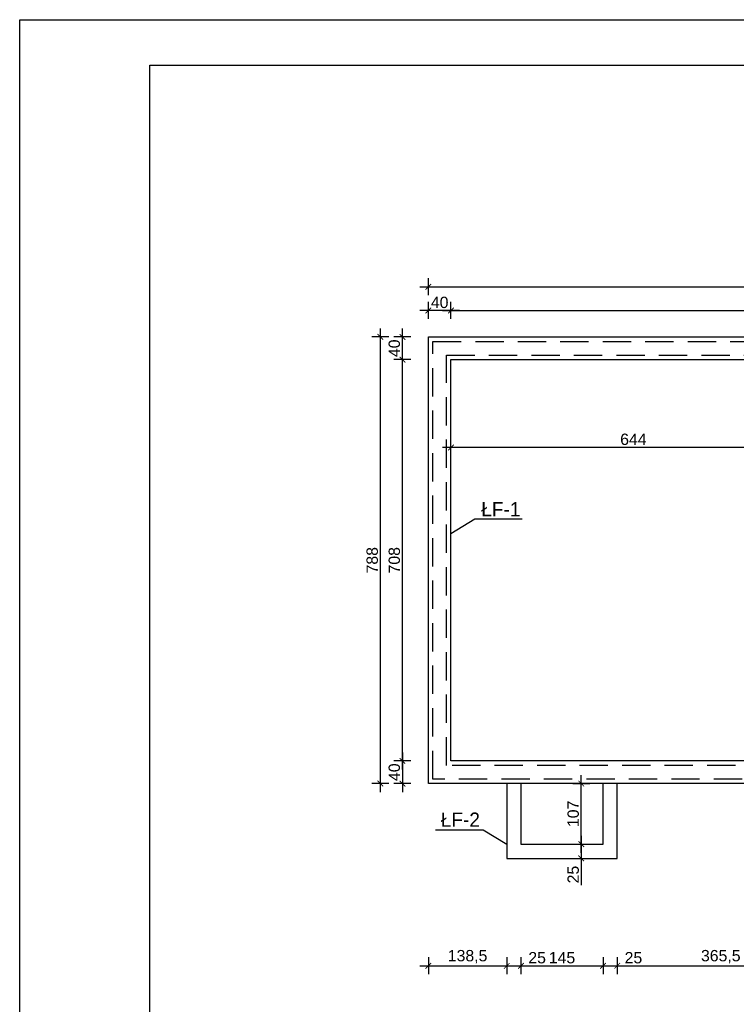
# Model space of a CAD drawing. Header units: millimetres. Extents: x 6502 to 11629, y -14550 to -11580.
# Tile 2 of 4: x 6502 to 7767, y -13317 to -11580. Entities that reach past the tile are written whole.
import ezdxf

# ---------------------------------------------------------------- set-up
doc = ezdxf.new("R2010")
doc.units = ezdxf.units.MM
doc.header["$LTSCALE"] = 100
doc.header["$MEASUREMENT"] = 0
doc.linetypes.add('DASHED', pattern=[0.75, 0.5, -0.25])
for name, color, linetype in [('! wymiarowanie', 1, 'Continuous'), ('Warstwa 2', 4, 'Continuous'), ('Warstwa1', 1, 'Continuous'), ('Warstwa4', 4, 'Continuous'), ('WENTYLACJAPRZER', 1, 'DASHED'), ('WYMIARY', 1, 'Continuous')]:
    doc.layers.add(name, color=color, linetype=linetype)
doc.styles.add('MtX_Arial', font='txt')
doc.styles.add('styl1', font='ARIAL.TTF', dxfattribs={"height": 20})
doc.dimstyles.new('2222', dxfattribs={"dimtxt": 20, "dimasz": 10, "dimexe": 15, "dimexo": 15, "dimgap": 4, "dimtad": 1, "dimtxsty": 'styl1', "dimblk": 'ARCHTICK', "dimcen": 2.5, "dimdle": 15, "dimclrd": 1, "dimclre": 1, "dimclrt": 4, "dimadec": 0, "dimazin": 0, "dimtfac": 1, "dimtmove": 0, "dimatfit": 3, "dimldrblk": 'ARCHTICK', "dimfxl": 15, "dimfxlon": 1, "dimlwd": 25, "dimlwe": 25, "dimarcsym": 0})

# ---------------------------------------------------------------- blocks, each defined once
blk = doc.blocks.new('_ArchTick')
at = {"layer": 'Warstwa1', "color": 0, "const_width": 0.15}
blk.add_lwpolyline([(-0.5, -0.5), (0.5, 0.5)], dxfattribs=at)
blk = doc.blocks.new('*D597')
at = {"layer": 'Defpoints', "color": 0, "linetype": 'ByBlock'}
for p in [(7281.2, -12887.9), (7178, -12927.9), (7281.2, -12927.9)]:
    blk.add_point(p, dxfattribs=at)
at = {"layer": 'WYMIARY', "color": 1, "linetype": 'ByBlock', "lineweight": 25}
for p, q in [((7178, -12872.9), (7178, -12942.9)), ((7193, -12887.9), (7163, -12887.9)), ((7193, -12927.9), (7163, -12927.9))]:
    blk.add_line(p, q, dxfattribs=at)
at = {"layer": 'WYMIARY', "color": 1, "linetype": 'ByBlock', "lineweight": 25, "xscale": 10, "yscale": 10, "zscale": 10}
for p, rotation in [((7178, -12887.9), 90), ((7178, -12927.9), 270)]:
    blk.add_blockref('_ArchTick', p, dxfattribs=dict(at, rotation=rotation))
at = {"layer": 'WYMIARY', "color": 4, "linetype": 'ByBlock', "insert": (7163.7, -12907.9), "char_height": 20, "attachment_point": 5, "rotation": 90, "style": 'styl1'}
blk.add_mtext('40', dxfattribs=at)
blk = doc.blocks.new('*D598')
at = {"layer": 'Defpoints', "color": 0, "linetype": 'ByBlock'}
for p in [(7178, -12179.9), (7290.2, -12179.9), (7290.2, -12887.9)]:
    blk.add_point(p, dxfattribs=at)
at = {"layer": 'WYMIARY', "color": 1, "linetype": 'ByBlock', "lineweight": 25}
for p, q in [((7178, -12902.9), (7178, -12164.9)), ((7193, -12179.9), (7163, -12179.9)), ((7193, -12887.9), (7163, -12887.9))]:
    blk.add_line(p, q, dxfattribs=at)
at = {"layer": 'WYMIARY', "color": 1, "linetype": 'ByBlock', "lineweight": 25, "xscale": 10, "yscale": 10, "zscale": 10}
for p, rotation in [((7178, -12179.9), 90), ((7178, -12887.9), 270)]:
    blk.add_blockref('_ArchTick', p, dxfattribs=dict(at, rotation=rotation))
at = {"layer": 'WYMIARY', "color": 4, "linetype": 'ByBlock', "insert": (7163.7, -12533.9), "char_height": 20, "attachment_point": 5, "rotation": 90, "style": 'styl1'}
blk.add_mtext('708', dxfattribs=at)
blk = doc.blocks.new('*D599')
at = {"layer": 'Defpoints', "color": 0, "linetype": 'ByBlock'}
for p in [(7178, -12139.9), (7286.8, -12139.9), (7286.8, -12179.9)]:
    blk.add_point(p, dxfattribs=at)
at = {"layer": 'WYMIARY', "color": 1, "linetype": 'ByBlock', "lineweight": 25}
for p, q in [((7178, -12194.9), (7178, -12124.9)), ((7193, -12139.9), (7163, -12139.9)), ((7193, -12179.9), (7163, -12179.9))]:
    blk.add_line(p, q, dxfattribs=at)
at = {"layer": 'WYMIARY', "color": 1, "linetype": 'ByBlock', "lineweight": 25, "xscale": 10, "yscale": 10, "zscale": 10}
for p, rotation in [((7178, -12139.9), 90), ((7178, -12179.9), 270)]:
    blk.add_blockref('_ArchTick', p, dxfattribs=dict(at, rotation=rotation))
at = {"layer": 'WYMIARY', "color": 4, "linetype": 'ByBlock', "insert": (7163.7, -12159.9), "char_height": 20, "attachment_point": 5, "rotation": 90, "style": 'styl1'}
blk.add_mtext('40', dxfattribs=at)
blk = doc.blocks.new('*D600')
at = {"layer": 'Defpoints', "color": 0, "linetype": 'ByBlock'}
for p in [(7139, -12139.9), (7223.7, -12139.9), (7223.7, -12927.9)]:
    blk.add_point(p, dxfattribs=at)
at = {"layer": 'WYMIARY', "color": 1, "linetype": 'ByBlock', "lineweight": 25}
for p, q in [((7139, -12942.9), (7139, -12124.9)), ((7154, -12139.9), (7124, -12139.9)), ((7154, -12927.9), (7124, -12927.9))]:
    blk.add_line(p, q, dxfattribs=at)
at = {"layer": 'WYMIARY', "color": 1, "linetype": 'ByBlock', "lineweight": 25, "xscale": 10, "yscale": 10, "zscale": 10}
for p, rotation in [((7139, -12139.9), 90), ((7139, -12927.9), 270)]:
    blk.add_blockref('_ArchTick', p, dxfattribs=dict(at, rotation=rotation))
at = {"layer": 'WYMIARY', "color": 4, "linetype": 'ByBlock', "insert": (7124.7, -12533.9), "char_height": 20, "attachment_point": 5, "rotation": 90, "style": 'styl1'}
blk.add_mtext('788', dxfattribs=at)
blk = doc.blocks.new('*D601')
at = {"layer": 'Defpoints', "color": 0, "linetype": 'ByBlock'}
for p in [(7223.7, -12093.2), (7223.7, -12200.2), (7263.7, -12200.2)]:
    blk.add_point(p, dxfattribs=at)
at = {"layer": 'WYMIARY', "color": 1, "linetype": 'ByBlock', "lineweight": 25}
for p, q in [((7223.7, -12108.2), (7223.7, -12078.2)), ((7263.7, -12108.2), (7263.7, -12078.2)), ((7278.7, -12093.2), (7208.7, -12093.2))]:
    blk.add_line(p, q, dxfattribs=at)
at = {"layer": 'WYMIARY', "color": 1, "linetype": 'ByBlock', "lineweight": 25, "xscale": 10, "yscale": 10, "zscale": 10, "rotation": 180}
blk.add_blockref('_ArchTick', (7223.7, -12093.2), dxfattribs=at)
at = {"layer": 'WYMIARY', "color": 1, "linetype": 'ByBlock', "lineweight": 25, "xscale": 10, "yscale": 10, "zscale": 10}
blk.add_blockref('_ArchTick', (7263.7, -12093.2), dxfattribs=at)
at = {"layer": 'WYMIARY', "color": 4, "linetype": 'ByBlock', "insert": (7243.7, -12079), "char_height": 20, "attachment_point": 5, "style": 'styl1'}
blk.add_mtext('40', dxfattribs=at)
blk = doc.blocks.new('*D602')
at = {"layer": 'Defpoints', "color": 0, "linetype": 'ByBlock'}
for p in [(8945.7, -12093.2), (7263.7, -12179.9), (8945.7, -12179.9)]:
    blk.add_point(p, dxfattribs=at)
at = {"layer": 'WYMIARY', "color": 1, "linetype": 'ByBlock', "lineweight": 25}
for p, q in [((7263.7, -12108.2), (7263.7, -12078.2)), ((8945.7, -12108.2), (8945.7, -12078.2)), ((7248.7, -12093.2), (8960.7, -12093.2))]:
    blk.add_line(p, q, dxfattribs=at)
at = {"layer": 'WYMIARY', "color": 1, "linetype": 'ByBlock', "lineweight": 25, "xscale": 10, "yscale": 10, "zscale": 10, "rotation": 180}
blk.add_blockref('_ArchTick', (7263.7, -12093.2), dxfattribs=at)
at = {"layer": 'WYMIARY', "color": 1, "linetype": 'ByBlock', "lineweight": 25, "xscale": 10, "yscale": 10, "zscale": 10}
blk.add_blockref('_ArchTick', (8945.7, -12093.2), dxfattribs=at)
at = {"layer": 'WYMIARY', "color": 4, "linetype": 'ByBlock', "insert": (8104.7, -12079), "char_height": 20, "attachment_point": 5, "style": 'styl1'}
blk.add_mtext('1682', dxfattribs=at)
blk = doc.blocks.new('*D604')
at = {"layer": 'Defpoints', "color": 0, "linetype": 'ByBlock'}
for p in [(8985.7, -12051.4), (7223.7, -12139.9), (8985.7, -12139.9)]:
    blk.add_point(p, dxfattribs=at)
at = {"layer": 'WYMIARY', "color": 1, "linetype": 'ByBlock', "lineweight": 25}
for p, q in [((7223.7, -12066.4), (7223.7, -12036.4)), ((8985.7, -12066.4), (8985.7, -12036.4)), ((7208.7, -12051.4), (9000.7, -12051.4))]:
    blk.add_line(p, q, dxfattribs=at)
at = {"layer": 'WYMIARY', "color": 1, "linetype": 'ByBlock', "lineweight": 25, "xscale": 10, "yscale": 10, "zscale": 10, "rotation": 180}
blk.add_blockref('_ArchTick', (7223.7, -12051.4), dxfattribs=at)
at = {"layer": 'WYMIARY', "color": 1, "linetype": 'ByBlock', "lineweight": 25, "xscale": 10, "yscale": 10, "zscale": 10}
blk.add_blockref('_ArchTick', (8985.7, -12051.4), dxfattribs=at)
at = {"layer": 'WYMIARY', "color": 4, "linetype": 'ByBlock', "insert": (8104.7, -12037.2), "char_height": 20, "attachment_point": 5, "style": 'styl1'}
blk.add_mtext('1762', dxfattribs=at)
blk = doc.blocks.new('*D616')
at = {"layer": 'Defpoints', "color": 0, "linetype": 'ByBlock'}
for p in [(7263.7, -12334.8), (7263.7, -12387.9), (7907.7, -12387.9)]:
    blk.add_point(p, dxfattribs=at)
at = {"layer": 'WYMIARY', "color": 1, "linetype": 'ByBlock', "lineweight": 25}
for p, q in [((7922.7, -12334.8), (7248.7, -12334.8)), ((7263.7, -12349.8), (7263.7, -12319.8)), ((7907.7, -12349.8), (7907.7, -12319.8))]:
    blk.add_line(p, q, dxfattribs=at)
at = {"layer": 'WYMIARY', "color": 1, "linetype": 'ByBlock', "lineweight": 25, "xscale": 10, "yscale": 10, "zscale": 10, "rotation": 180}
blk.add_blockref('_ArchTick', (7263.7, -12334.8), dxfattribs=at)
at = {"layer": 'WYMIARY', "color": 1, "linetype": 'ByBlock', "lineweight": 25, "xscale": 10, "yscale": 10, "zscale": 10}
blk.add_blockref('_ArchTick', (7907.7, -12334.8), dxfattribs=at)
at = {"layer": 'WYMIARY', "color": 4, "linetype": 'ByBlock', "insert": (7585.7, -12320.6), "char_height": 20, "attachment_point": 5, "style": 'styl1'}
blk.add_mtext('644', dxfattribs=at)
blk = doc.blocks.new('*D618')
at = {"layer": 'Defpoints', "color": 0, "linetype": 'ByBlock'}
for p in [(7223.7, -13063.2), (7362.2, -13084.1), (7362.2, -13249.5)]:
    blk.add_point(p, dxfattribs=at)
at = {"layer": 'WYMIARY', "color": 1, "linetype": 'ByBlock', "lineweight": 25}
for p, q in [((7223.7, -13234.5), (7223.7, -13264.5)), ((7362.2, -13234.5), (7362.2, -13264.5)), ((7208.7, -13249.5), (7377.2, -13249.5))]:
    blk.add_line(p, q, dxfattribs=at)
at = {"layer": 'WYMIARY', "color": 1, "linetype": 'ByBlock', "lineweight": 25, "xscale": 10, "yscale": 10, "zscale": 10, "rotation": 180}
blk.add_blockref('_ArchTick', (7223.7, -13249.5), dxfattribs=at)
at = {"layer": 'WYMIARY', "color": 1, "linetype": 'ByBlock', "lineweight": 25, "xscale": 10, "yscale": 10, "zscale": 10}
blk.add_blockref('_ArchTick', (7362.2, -13249.5), dxfattribs=at)
at = {"layer": 'WYMIARY', "color": 4, "linetype": 'ByBlock', "insert": (7293, -13233.4), "char_height": 20, "attachment_point": 5, "style": 'styl1'}
blk.add_mtext('138,5', dxfattribs=at)
blk = doc.blocks.new('*D619')
at = {"layer": 'Defpoints', "color": 0, "linetype": 'ByBlock'}
for p in [(7362.2, -13155.9), (7387.2, -13155.9), (7387.2, -13249.5)]:
    blk.add_point(p, dxfattribs=at)
at = {"layer": 'WYMIARY', "color": 1, "linetype": 'ByBlock', "lineweight": 25}
for p, q in [((7362.2, -13234.5), (7362.2, -13264.5)), ((7387.2, -13234.5), (7387.2, -13264.5)), ((7347.2, -13249.5), (7387.2, -13249.5)), ((7387.2, -13249.5), (7434.4, -13249.5))]:
    blk.add_line(p, q, dxfattribs=at)
at = {"layer": 'WYMIARY', "color": 1, "linetype": 'ByBlock', "lineweight": 25, "xscale": 10, "yscale": 10, "zscale": 10, "rotation": 180}
blk.add_blockref('_ArchTick', (7362.2, -13249.5), dxfattribs=at)
at = {"layer": 'WYMIARY', "color": 1, "linetype": 'ByBlock', "lineweight": 25, "xscale": 10, "yscale": 10, "zscale": 10}
blk.add_blockref('_ArchTick', (7387.2, -13249.5), dxfattribs=at)
at = {"layer": 'WYMIARY', "color": 4, "linetype": 'ByBlock', "insert": (7415.8, -13235.3), "char_height": 20, "attachment_point": 5, "style": 'styl1'}
blk.add_mtext('25', dxfattribs=at)
blk = doc.blocks.new('*D620')
at = {"layer": 'Defpoints', "color": 0, "linetype": 'ByBlock'}
for p in [(7387.2, -13170.2), (7532.2, -13170.2), (7532.2, -13249.5)]:
    blk.add_point(p, dxfattribs=at)
at = {"layer": 'WYMIARY', "color": 1, "linetype": 'ByBlock', "lineweight": 25}
for p, q in [((7387.2, -13234.5), (7387.2, -13264.5)), ((7532.2, -13234.5), (7532.2, -13264.5)), ((7372.2, -13249.5), (7547.2, -13249.5))]:
    blk.add_line(p, q, dxfattribs=at)
at = {"layer": 'WYMIARY', "color": 1, "linetype": 'ByBlock', "lineweight": 25, "xscale": 10, "yscale": 10, "zscale": 10, "rotation": 180}
blk.add_blockref('_ArchTick', (7387.2, -13249.5), dxfattribs=at)
at = {"layer": 'WYMIARY', "color": 1, "linetype": 'ByBlock', "lineweight": 25, "xscale": 10, "yscale": 10, "zscale": 10}
blk.add_blockref('_ArchTick', (7532.2, -13249.5), dxfattribs=at)
at = {"layer": 'WYMIARY', "color": 4, "linetype": 'ByBlock', "insert": (7459.7, -13235.3), "char_height": 20, "attachment_point": 5, "style": 'styl1'}
blk.add_mtext('145', dxfattribs=at)
blk = doc.blocks.new('*D621')
at = {"layer": 'Defpoints', "color": 0, "linetype": 'ByBlock'}
for p in [(7532.2, -13170.2), (7557.2, -13170.2), (7557.2, -13249.5)]:
    blk.add_point(p, dxfattribs=at)
at = {"layer": 'WYMIARY', "color": 1, "linetype": 'ByBlock', "lineweight": 25}
for p, q in [((7532.2, -13234.5), (7532.2, -13264.5)), ((7557.2, -13234.5), (7557.2, -13264.5)), ((7517.2, -13249.5), (7557.2, -13249.5)), ((7557.2, -13249.5), (7604.4, -13249.5))]:
    blk.add_line(p, q, dxfattribs=at)
at = {"layer": 'WYMIARY', "color": 1, "linetype": 'ByBlock', "lineweight": 25, "xscale": 10, "yscale": 10, "zscale": 10, "rotation": 180}
blk.add_blockref('_ArchTick', (7532.2, -13249.5), dxfattribs=at)
at = {"layer": 'WYMIARY', "color": 1, "linetype": 'ByBlock', "lineweight": 25, "xscale": 10, "yscale": 10, "zscale": 10}
blk.add_blockref('_ArchTick', (7557.2, -13249.5), dxfattribs=at)
at = {"layer": 'WYMIARY', "color": 4, "linetype": 'ByBlock', "insert": (7585.8, -13235.3), "char_height": 20, "attachment_point": 5, "style": 'styl1'}
blk.add_mtext('25', dxfattribs=at)
blk = doc.blocks.new('*D622')
at = {"layer": 'Defpoints', "color": 0, "linetype": 'ByBlock'}
for p in [(7557.2, -13195.2), (7922.7, -13194), (7922.7, -13249.5)]:
    blk.add_point(p, dxfattribs=at)
at = {"layer": 'WYMIARY', "color": 1, "linetype": 'ByBlock', "lineweight": 25}
for p, q in [((7557.2, -13234.5), (7557.2, -13264.5)), ((7922.7, -13234.5), (7922.7, -13264.5)), ((7542.2, -13249.5), (7937.7, -13249.5))]:
    blk.add_line(p, q, dxfattribs=at)
at = {"layer": 'WYMIARY', "color": 1, "linetype": 'ByBlock', "lineweight": 25, "xscale": 10, "yscale": 10, "zscale": 10, "rotation": 180}
blk.add_blockref('_ArchTick', (7557.2, -13249.5), dxfattribs=at)
at = {"layer": 'WYMIARY', "color": 1, "linetype": 'ByBlock', "lineweight": 25, "xscale": 10, "yscale": 10, "zscale": 10}
blk.add_blockref('_ArchTick', (7922.7, -13249.5), dxfattribs=at)
at = {"layer": 'WYMIARY', "color": 4, "linetype": 'ByBlock', "insert": (7740, -13233.4), "char_height": 20, "attachment_point": 5, "style": 'styl1'}
blk.add_mtext('365,5', dxfattribs=at)
blk = doc.blocks.new('*D629')
at = {"layer": 'Defpoints', "color": 0, "linetype": 'ByBlock'}
for p in [(7459.7, -12927.9), (7493.7, -12927.9), (7459.7, -13034.9)]:
    blk.add_point(p, dxfattribs=at)
at = {"layer": 'WYMIARY', "color": 1, "linetype": 'ByBlock', "lineweight": 25}
for p, q in [((7493.7, -13049.9), (7493.7, -12912.9)), ((7478.7, -12927.9), (7508.7, -12927.9)), ((7478.7, -13034.9), (7508.7, -13034.9))]:
    blk.add_line(p, q, dxfattribs=at)
at = {"layer": 'WYMIARY', "color": 1, "linetype": 'ByBlock', "lineweight": 25, "xscale": 10, "yscale": 10, "zscale": 10}
for p, rotation in [((7493.7, -12927.9), 90), ((7493.7, -13034.9), 270)]:
    blk.add_blockref('_ArchTick', p, dxfattribs=dict(at, rotation=rotation))
at = {"layer": 'WYMIARY', "color": 4, "linetype": 'ByBlock', "insert": (7479.5, -12981.4), "char_height": 20, "attachment_point": 5, "rotation": 90, "style": 'styl1'}
blk.add_mtext('107', dxfattribs=at)
blk = doc.blocks.new('*D630')
at = {"layer": 'Defpoints', "color": 0, "linetype": 'ByBlock'}
for p in [(7459.7, -13034.9), (7459.7, -13059.9), (7493.7, -13059.9)]:
    blk.add_point(p, dxfattribs=at)
at = {"layer": 'WYMIARY', "color": 1, "linetype": 'ByBlock', "lineweight": 25}
for p, q in [((7493.7, -13019.9), (7493.7, -13059.9)), ((7478.7, -13034.9), (7508.7, -13034.9)), ((7478.7, -13059.9), (7508.7, -13059.9)), ((7493.7, -13059.9), (7493.7, -13107))]:
    blk.add_line(p, q, dxfattribs=at)
at = {"layer": 'WYMIARY', "color": 1, "linetype": 'ByBlock', "lineweight": 25, "xscale": 10, "yscale": 10, "zscale": 10}
for p, rotation in [((7493.7, -13034.9), 90), ((7493.7, -13059.9), 270)]:
    blk.add_blockref('_ArchTick', p, dxfattribs=dict(at, rotation=rotation))
at = {"layer": 'WYMIARY', "color": 4, "linetype": 'ByBlock', "insert": (7479.5, -13088.5), "char_height": 20, "attachment_point": 5, "rotation": 90, "style": 'styl1'}
blk.add_mtext('25', dxfattribs=at)

msp = doc.modelspace()

# ---------------------------------------------------------------- linework, layer by layer
at = {"layer": '! wymiarowanie', "color": 4}
msp.add_lwpolyline([(6732.23, -11660.101), (10622.23, -11660.101), (10622.23, -14470.101), (6732.23, -14470.101)], close=True, dxfattribs=at)
msp.add_lwpolyline([(6732.23, -11660.101), (10622.23, -11660.101), (10622.23, -14470.101), (6732.23, -14470.101)], close=True, dxfattribs=at)
at = {"layer": 'Warstwa 2', "linetype": 'ByBlock'}
for p, q in [((7362.216, -12927.38), (7362.216, -13059.88)), ((7387.216, -12927.38), (7387.216, -13034.88)), ((7532.216, -13034.88), (7532.216, -12927.38)), ((7557.216, -13059.88), (7557.216, -12927.38)), ((7557.216, -13059.88), (7557.216, -12927.38)), ((7387.216, -13034.88), (7532.216, -13034.88)), ((7362.216, -13059.88), (7557.216, -13059.88)), ((7362.216, -13059.88), (7557.216, -13059.88))]:
    msp.add_line(p, q, dxfattribs=at)
msp.add_lwpolyline([(7223.716, -12139.88), (8985.716, -12139.88), (8985.716, -12927.88), (7223.716, -12927.88)], close=True, dxfattribs=at)
msp.add_lwpolyline([(7907.716, -12887.88), (7263.716, -12887.88), (7263.716, -12179.88), (8945.716, -12179.88), (8945.716, -12887.88), (8157.716, -12887.88)], dxfattribs=at)
at = {"layer": 'Warstwa4'}
for p, q in [((7305.631, -12461.685), (7263.716, -12487.133)), ((7389.462, -12461.685), (7305.631, -12461.685)), ((7236.47, -13009.432), (7320.3, -13009.432)), ((7320.3, -13009.432), (7362.216, -13034.88))]:
    msp.add_line(p, q, dxfattribs=at)
msp.add_lwpolyline([(6502.23, -11580.101), (10702.23, -11580.101), (10702.23, -14550.101), (6502.23, -14550.101)], close=True, dxfattribs=at)
msp.add_lwpolyline([(6502.23, -11580.101), (10702.23, -11580.101), (10702.23, -14550.101), (6502.23, -14550.101)], close=True, dxfattribs=at)
at = {"layer": 'WENTYLACJAPRZER'}
msp.add_lwpolyline([(7231.716, -12147.88), (8977.716, -12147.88), (8977.716, -12919.88), (7231.716, -12919.88)], close=True, dxfattribs=at)
msp.add_lwpolyline([(7915.716, -12895.88), (7255.716, -12895.88), (7255.716, -12171.88), (8953.716, -12171.88), (8953.716, -12895.88), (8149.716, -12895.88)], dxfattribs=at)

# ---------------------------------------------------------------- texts
at = {"layer": 'Warstwa4', "style": 'MtX_Arial'}
for s, p in [(' ŁF-1', (7307.694, -12456.491)), (' ŁF-2', (7236.194, -13004.238))]:
    msp.add_text(s, height=25.2, dxfattribs=at).set_placement(p)

# ---------------------------------------------------------------- dimensions: what is measured, and where the dimension line sits
at = {"layer": 'WYMIARY', "linetype": 'ByBlock'}
for base, p1, p2, picture, middle in [((8985.716, -12051.426), (7223.716, -12139.88), (8985.716, -12139.88), '*D604', (8104.716, -12037.215)), ((7223.716, -12093.207), (7263.716, -12200.241), (7223.716, -12200.241), '*D601', (7243.716, -12078.996)), ((8945.716, -12093.207), (7263.716, -12179.88), (8945.716, -12179.88), '*D602', (8104.716, -12078.996)), ((7263.716, -12334.819), (7907.716, -12387.881), (7263.716, -12387.881), '*D616', (7585.716, -12320.607)), ((7362.216, -13249.468), (7223.716, -13063.207), (7362.216, -13084.053), '*D618', (7292.966, -13233.449)), ((7387.216, -13249.468), (7362.216, -13155.907), (7387.216, -13155.907), '*D619', (7415.786, -13235.257)), ((7532.216, -13249.468), (7387.216, -13170.207), (7532.216, -13170.207), '*D620', (7459.716, -13235.257)), ((7557.216, -13249.468), (7532.216, -13170.207), (7557.216, -13170.207), '*D621', (7585.786, -13235.257)), ((7922.716, -13249.468), (7557.216, -13195.207), (7922.716, -13193.957), '*D622', (7739.966, -13233.449))]:
    dim = msp.add_linear_dim(base=base, p1=p1, p2=p2, dimstyle='2222', dxfattribs=at)
    dim.commit()
    dim.dimension.update_dxf_attribs({"geometry": picture, "text_midpoint": middle})
for base, p1, p2, picture, middle in [((7138.95, -12139.88), (7223.716, -12927.88), (7223.716, -12139.88), '*D600', (7124.739, -12533.88)), ((7177.956, -12139.88), (7286.811, -12179.88), (7286.811, -12139.88), '*D599', (7163.744, -12159.88)), ((7177.956, -12179.88), (7290.229, -12887.88), (7290.229, -12179.88), '*D598', (7163.744, -12533.88)), ((7177.956, -12927.88), (7281.247, -12887.88), (7281.247, -12927.88), '*D597', (7163.744, -12907.88)), ((7493.695, -12927.88), (7459.716, -13034.88), (7459.716, -12927.88), '*D629', (7479.483, -12981.38)), ((7493.695, -13059.88), (7459.716, -13034.88), (7459.716, -13059.88), '*D630', (7479.483, -13088.451))]:
    dim = msp.add_linear_dim(base=base, p1=p1, p2=p2, angle=90, dimstyle='2222', dxfattribs=at)
    dim.commit()
    dim.dimension.update_dxf_attribs({"geometry": picture, "text_midpoint": middle})

doc.saveas('drawing.dxf')
